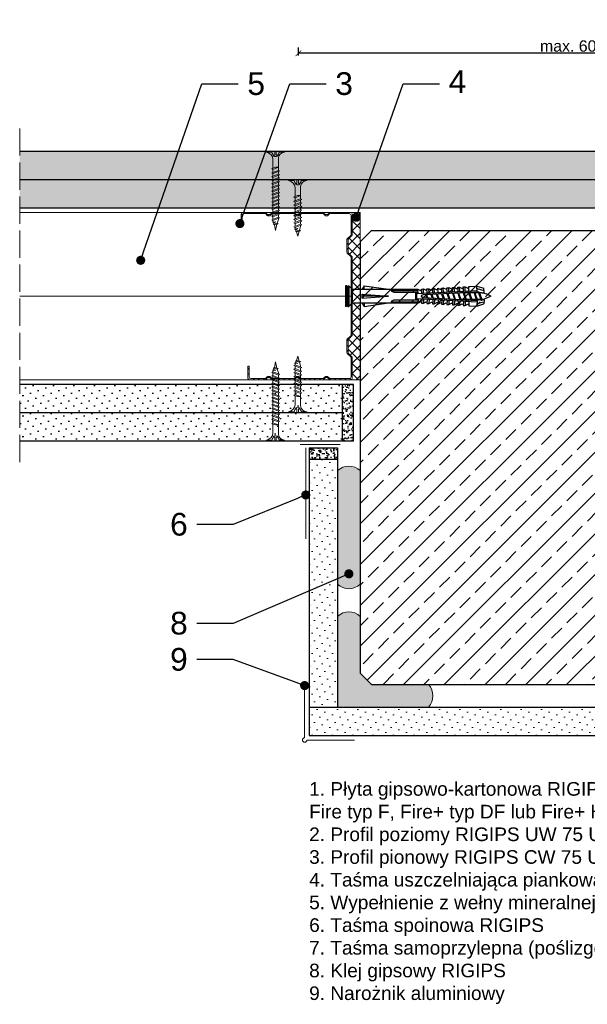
# Model space of a CAD drawing. Header units: millimetres. Extents: x 1245 to 3706, y 234 to 1605.
# Tile 4 of 9: x 2212 to 2462, y 234 to 668. Entities that reach past the tile are written whole.
import ezdxf
from ezdxf import colors
from ezdxf.entities.mleader import LeaderData, LeaderLine
from ezdxf.math import Vec2, Vec3

# ---------------------------------------------------------------- set-up
doc = ezdxf.new("R2010")
doc.units = ezdxf.units.MM
doc.linetypes.add('ACAD_ISO02W100', pattern=[15, 12, -3])
for name, color, linetype, lineweight in [('_ISOVER WELNA', 7, 'BATTING', 9), ('_RIGIPS AKCESORIA', 7, 'Continuous', 18), ('_RIGIPS G-K', 7, 'Continuous', 25), ('_RIGIPS PROFIL', 7, 'Continuous', 18), ('KRESKOWANIE', 7, 'Continuous', 9), ('OPISY', 7, 'Continuous', 9), ('PRZERYWANA', 7, 'ACAD_ISO02W100', 9), ('WYMIARY', 7, 'Continuous', 25)]:
    doc.layers.add(name, color=color, linetype=linetype, lineweight=lineweight)
doc.styles.get("Standard").update_dxf_attribs({"font": 'arial.ttf'})
doc.linetypes.add('BATTING', pattern='A,0.00254,-2.54,[134,ltypeshp.shx,S=2.54,R=0,X=-2.54,Y=0],-5.08,[134,ltypeshp.shx,S=2.54,R=180,X=2.54,Y=0],-2.54', length=10.16254)
doc.dimstyles.new('ISO-25', dxfattribs={"dimtxt": 5, "dimasz": 2.5, "dimexe": 2.5, "dimexo": 0.625, "dimtad": 1, "dimtxsty": 'Standard', "dimblk": 'ARCHTICK', "dimcen": 2.5, "dimadec": 0, "dimazin": 0, "dimtfac": 1, "dimtmove": 0, "dimatfit": 3, "dimfxl": 1, "dimfxlon": 1, "dimarcsym": 0})
pattern_1 = [(315, (4656.8025, -482.068), (-1.122532, -3.367596), [0, -3.175])]
pattern_2 = [(225, (366.3958, -349.3356), (1.122532, -3.367596), [0, -3.175])]
pattern_3 = [(225, (966.3958, -949.3356), (1.122532, -3.367596), [0, -3.175])]

# ---------------------------------------------------------------- blocks, each defined once
blk = doc.blocks.new('TN 25')
at = {"layer": '_RIGIPS AKCESORIA'}
for p, q in [((0, -0.84), (0, 7.16)), ((0, 7.16), (0.46, 7.16)), ((0.46, 4.78), (0, 4.78)), ((0.46, 7.16), (0.46, 4.78)), ((3.02, 4.46), (8.47, 4.46)), ((7.12, 4.46), (7.12, 3.18)), ((8.03, 2.01), (7.12, 4.46)), ((8.47, 4.46), (8.79, 5)), ((9.61, 1.51), (8.47, 4.46)), ((8.79, 5), (9.93, 2.01)), ((9, 4.46), (10.1, 4.46)), ((10.1, 4.46), (10.41, 5)), ((11.23, 1.51), (10.1, 4.46)), ((10.41, 5), (11.56, 2.01)), ((10.62, 4.46), (11.67, 4.46)), ((11.67, 4.46), (11.99, 5)), ((12.81, 1.51), (11.67, 4.46)), ((11.99, 5), (13.14, 2.01)), ((12.2, 4.46), (13.21, 4.46)), ((13.21, 4.46), (13.52, 5)), ((14.34, 1.51), (13.21, 4.46)), ((13.52, 5), (14.67, 2.01)), ((13.73, 4.46), (14.8, 4.46)), ((14.8, 4.46), (15.12, 5)), ((15.94, 1.51), (14.8, 4.46)), ((15.12, 5), (16.26, 2.01)), ((15.33, 4.46), (16.42, 4.46)), ((16.42, 4.46), (16.73, 5)), ((17.55, 1.51), (16.42, 4.46)), ((16.73, 5), (17.88, 2.01)), ((16.94, 4.46), (17.99, 4.46)), ((17.99, 4.46), (18.31, 5)), ((19.13, 1.51), (17.99, 4.46)), ((18.31, 5), (19.45, 2.01)), ((18.52, 4.46), (19.68, 4.46)), ((19.68, 4.46), (20, 5)), ((20.82, 1.51), (19.68, 4.46)), ((20, 5), (21.14, 2.01)), ((20.21, 4.46), (20.7, 4.46)), ((20.7, 4.46), (22.28, 3.98)), ((22.28, 3.98), (22.56, 4.37)), ((22.56, 4.37), (23.03, 2.71)), ((0, 3.5), (1.77, 3.5)), ((0, 2.83), (1.77, 2.83)), ((0.46, 1.64), (0, 1.64)), ((0.46, -0.84), (0.46, 1.64)), ((1.77, 3.5), (1.77, 4.2)), ((1.77, 2.83), (1.77, 2.18)), ((7.49, 2.01), (3.55, 2.01)), ((7.12, 3.18), (7.65, 1.53)), ((7.65, 1.53), (8.03, 2.01)), ((9.41, 2.01), (8.03, 2.01)), ((9.93, 2.01), (9.61, 1.51)), ((11.04, 2.01), (9.93, 2.01)), ((11.56, 2.01), (11.23, 1.51)), ((12.61, 2.01), (11.56, 2.01)), ((13.14, 2.01), (12.81, 1.51)), ((14.15, 2.01), (13.14, 2.01)), ((14.67, 2.01), (14.34, 1.51)), ((15.74, 2.01), (14.67, 2.01)), ((16.26, 2.01), (15.94, 1.51)), ((17.36, 2.01), (16.26, 2.01)), ((17.88, 2.01), (17.55, 1.51)), ((18.93, 2.01), (17.88, 2.01)), ((19.45, 2.01), (19.13, 1.51)), ((19.45, 2.01), (20.62, 2.01)), ((21.14, 2.01), (20.82, 1.51)), ((21.14, 2.01), (21.81, 2.12)), ((21.85, 1.83), (21.67, 3.28)), ((21.67, 3.28), (22.14, 2.4)), ((22.14, 2.4), (21.85, 1.83)), ((22.7, 2.36), (22.14, 2.4)), ((22.7, 2.36), (22.28, 3.98)), ((23.03, 2.71), (22.7, 2.36)), ((22.71, 3.85), (25, 3.24)), ((25, 3.24), (23.03, 2.71)), ((0, -0.84), (0.46, -0.84))]:
    blk.add_line(p, q, dxfattribs=at)
for centre, major_axis, ratio, start_param, end_param in [((3.09, 7.67), (0.17, 3.2), 0.826134, 1.773653, 3.180586), ((-0.04, 0.9), (0, 3.93), 0.848176, -0.720942, -0.151112), ((3.37, -1.57), (0.28, 3.57), 0.832181, 0.035984, 1.430787), ((-2.73, 15.91), (0, 14.76), 0.848176, 3.399396, 3.475072), ((0.59, 4.62), (0, 2.81), 0.848176, 3.475072, 3.862535), ((1.66, 3.18), (0, 0.895), 0.848176, -1.552777, -0.720942), ((1.66, 3.18), (0, 0.895), 0.848176, 3.862535, 4.730408)]:
    blk.add_ellipse(centre, major_axis=major_axis, ratio=ratio, start_param=start_param, end_param=end_param, dxfattribs=at)
blk = doc.blocks.new('TN 35')
at = {"layer": '_RIGIPS AKCESORIA'}
for p, q in [((0, -0.84), (0, 7.16)), ((0, 7.16), (0.46, 7.16)), ((0.46, 4.78), (0, 4.78)), ((0.46, 7.16), (0.46, 4.78)), ((3.02, 4.46), (8.47, 4.46)), ((7.12, 4.46), (7.12, 3.18)), ((8.03, 2.01), (7.12, 4.46)), ((8.47, 4.46), (8.79, 5)), ((9.61, 1.51), (8.47, 4.46)), ((8.79, 5), (9.93, 2.01)), ((9, 4.46), (10.1, 4.46)), ((10.1, 4.46), (10.41, 5)), ((11.23, 1.51), (10.1, 4.46)), ((10.41, 5), (11.56, 2.01)), ((10.62, 4.46), (11.67, 4.46)), ((11.67, 4.46), (11.99, 5)), ((12.81, 1.51), (11.67, 4.46)), ((11.99, 5), (13.14, 2.01)), ((12.2, 4.46), (13.21, 4.46)), ((13.21, 4.46), (13.52, 5)), ((14.34, 1.51), (13.21, 4.46)), ((13.52, 5), (14.67, 2.01)), ((13.73, 4.46), (14.8, 4.46)), ((14.8, 4.46), (15.12, 5)), ((15.94, 1.51), (14.8, 4.46)), ((15.12, 5), (16.26, 2.01)), ((15.33, 4.46), (16.42, 4.46)), ((16.42, 4.46), (16.73, 5)), ((17.55, 1.51), (16.42, 4.46)), ((16.73, 5), (17.88, 2.01)), ((16.94, 4.46), (17.99, 4.46)), ((17.99, 4.46), (18.31, 5)), ((19.13, 1.51), (17.99, 4.46)), ((18.31, 5), (19.45, 2.01)), ((18.52, 4.46), (19.57, 4.46)), ((19.57, 4.46), (19.88, 5)), ((20.7, 1.51), (19.57, 4.46)), ((19.88, 5), (21.03, 2.01)), ((20.09, 4.46), (21.14, 4.46)), ((21.14, 4.46), (21.46, 5)), ((22.28, 1.51), (21.14, 4.46)), ((21.46, 5), (22.6, 2.01)), ((21.67, 4.46), (22.72, 4.46)), ((22.72, 4.46), (23.03, 5)), ((23.85, 1.51), (22.72, 4.46)), ((23.03, 5), (24.18, 2.01)), ((23.24, 4.46), (24.29, 4.46)), ((24.29, 4.46), (24.61, 5)), ((25.43, 1.51), (24.29, 4.46)), ((24.61, 5), (25.75, 2.01)), ((24.81, 4.46), (25.87, 4.46)), ((25.87, 4.46), (26.18, 5)), ((27, 1.51), (25.87, 4.46)), ((26.18, 5), (27.33, 2.01)), ((26.39, 4.46), (27.44, 4.46)), ((27.44, 4.46), (27.76, 5)), ((28.58, 1.51), (27.44, 4.46)), ((27.76, 5), (28.9, 2.01)), ((27.96, 4.46), (29.13, 4.46)), ((29.13, 4.46), (29.45, 5)), ((30.27, 1.51), (29.13, 4.46)), ((29.45, 5), (30.59, 2.01)), ((29.65, 4.46), (30.15, 4.46)), ((30.15, 4.46), (31.73, 3.98)), ((31.73, 3.98), (32.01, 4.37)), ((32.01, 4.37), (32.48, 2.71)), ((0, 3.5), (1.77, 3.5)), ((0, 2.83), (1.77, 2.83)), ((0.46, 1.64), (0, 1.64)), ((0.46, -0.84), (0.46, 1.64)), ((1.77, 3.5), (1.77, 4.2)), ((1.77, 2.83), (1.77, 2.18)), ((7.49, 2.01), (3.55, 2.01)), ((7.12, 3.18), (7.65, 1.53)), ((7.65, 1.53), (8.03, 2.01)), ((9.41, 2.01), (8.03, 2.01)), ((9.93, 2.01), (9.61, 1.51)), ((11.04, 2.01), (9.93, 2.01)), ((11.56, 2.01), (11.23, 1.51)), ((12.61, 2.01), (11.56, 2.01)), ((13.14, 2.01), (12.81, 1.51)), ((14.15, 2.01), (13.14, 2.01)), ((14.67, 2.01), (14.34, 1.51)), ((15.74, 2.01), (14.67, 2.01)), ((16.26, 2.01), (15.94, 1.51)), ((17.36, 2.01), (16.26, 2.01)), ((17.88, 2.01), (17.55, 1.51)), ((18.93, 2.01), (17.84, 2.01)), ((19.45, 2.01), (19.13, 1.51)), ((20.51, 2.01), (19.41, 2.01)), ((21.03, 2.01), (20.7, 1.51)), ((22.08, 2.01), (20.99, 2.01)), ((22.6, 2.01), (22.28, 1.51)), ((23.66, 2.01), (22.56, 2.01)), ((24.18, 2.01), (23.85, 1.51)), ((25.23, 2.01), (24.14, 2.01)), ((25.75, 2.01), (25.43, 1.51)), ((26.81, 2.01), (25.71, 2.01)), ((27.33, 2.01), (27, 1.51)), ((28.38, 2.01), (27.33, 2.01)), ((28.9, 2.01), (28.58, 1.51)), ((28.9, 2.01), (30.07, 2.01)), ((30.59, 2.01), (30.27, 1.51)), ((30.59, 2.01), (31.26, 2.12)), ((31.3, 1.83), (31.12, 3.28)), ((31.12, 3.28), (31.59, 2.4)), ((31.59, 2.4), (31.3, 1.83)), ((32.15, 2.36), (31.59, 2.4)), ((32.15, 2.36), (31.73, 3.98)), ((32.48, 2.71), (32.15, 2.36)), ((32.16, 3.85), (35, 3.24)), ((35, 3.24), (32.48, 2.71)), ((0, -0.84), (0.46, -0.84))]:
    blk.add_line(p, q, dxfattribs=at)
for centre, major_axis, ratio, start_param, end_param in [((3.09, 7.67), (0.17, 3.2), 0.826134, 1.773653, 3.180586), ((-0.04, 0.9), (0, 3.93), 0.848176, -0.720942, -0.151112), ((3.37, -1.57), (0.28, 3.57), 0.832181, 0.035984, 1.430787), ((-2.73, 15.91), (0, 14.76), 0.848176, 3.399396, 3.475072), ((0.59, 4.62), (0, 2.81), 0.848176, 3.475072, 3.862535), ((1.66, 3.18), (0, 0.895), 0.848176, -1.552777, -0.720942), ((1.66, 3.18), (0, 0.895), 0.848176, 3.862535, 4.730408)]:
    blk.add_ellipse(centre, major_axis=major_axis, ratio=ratio, start_param=start_param, end_param=end_param, dxfattribs=at)
blk = doc.blocks.new('CW 75 ULTRASTIL')
h = blk.add_hatch()
h.set_pattern_fill('ANSI31', color=256, scale=0.5, style=0)
h.paths.add_polyline_path([(106.07, 103.31, -0.414214), (106.87, 104.11), (115.19, 104.11, -0.198912), (115.55, 103.96), (116.25, 103.25, 0.198912), (116.61, 103.11), (117.19, 103.11, 0.198912), (117.55, 103.25), (118.25, 103.96, -0.198912), (118.61, 104.11), (127.89, 104.11, -0.198912), (128.25, 103.96), (128.95, 103.25, 0.198912), (129.31, 103.11), (129.89, 103.11, 0.198912), (130.25, 103.25), (130.95, 103.96, -0.198912), (131.31, 104.11), (140.59, 104.11, -0.198912), (140.95, 103.96), (141.65, 103.25, 0.198912), (142.01, 103.11), (142.59, 103.11, 0.198912), (142.95, 103.25), (143.65, 103.96, -0.198912), (144.01, 104.11), (153.17, 104.11, -0.414214), (153.97, 103.31), (153.97, 98.66), (154.52, 98.66), (154.52, 103.86, 0.414214), (153.72, 104.66), (144.01, 104.66, 0.198912), (143.65, 104.51), (142.95, 103.8, -0.198912), (142.59, 103.66), (142.01, 103.66, -0.198912), (141.65, 103.8), (140.95, 104.51, 0.198912), (140.59, 104.66), (131.31, 104.66, 0.198912), (130.95, 104.51), (130.25, 103.8, -0.198912), (129.89, 103.66), (129.31, 103.66, -0.198912), (128.95, 103.8), (128.25, 104.51, 0.198912), (127.89, 104.66), (118.61, 104.66, 0.198912), (118.25, 104.51), (117.55, 103.8, -0.198912), (117.19, 103.66), (116.61, 103.66, -0.198912), (116.25, 103.8), (115.55, 104.51, 0.198912), (115.19, 104.66), (106.32, 104.66, 0.414214), (105.52, 103.86), (105.52, 94.86, 0.198912), (105.67, 94.51), (107.17, 93, -0.198912), (107.32, 92.65), (107.32, 87.06, -0.198912), (107.17, 86.71), (105.67, 85.2, 0.198912), (105.52, 84.85), (105.52, 50.66, 0.198912), (105.67, 50.31), (107.17, 48.8, -0.198912), (107.32, 48.45), (107.32, 42.86, -0.198912), (107.17, 42.51), (105.67, 41, 0.198912), (105.52, 40.65), (105.52, 31.66, 0.414214), (106.32, 30.86), (115.19, 30.86, 0.198912), (115.55, 31), (116.25, 31.71, -0.198912), (116.61, 31.86), (117.19, 31.86, -0.198912), (117.55, 31.71), (118.25, 31, 0.198912), (118.61, 30.86), (127.89, 30.86, 0.198912), (128.25, 31), (128.95, 31.71, -0.198912), (129.31, 31.86), (129.89, 31.86, -0.198912), (130.25, 31.71), (130.95, 31, 0.198912), (131.31, 30.86), (140.59, 30.86, 0.198912), (140.95, 31), (141.65, 31.71, -0.198912), (142.01, 31.86), (142.59, 31.86, -0.198912), (142.95, 31.71), (143.65, 31, 0.198912), (144.01, 30.86), (150.72, 30.86, 0.414214), (151.52, 31.66), (151.52, 36.86), (150.97, 36.86), (150.97, 32.21, -0.414214), (150.17, 31.41), (144.01, 31.41, -0.198912), (143.65, 31.55), (142.95, 32.26, 0.198912), (142.59, 32.41), (142.01, 32.41, 0.198912), (141.65, 32.26), (140.95, 31.55, -0.198912), (140.59, 31.41), (131.31, 31.41, -0.198912), (130.95, 31.55), (130.25, 32.26, 0.198912), (129.89, 32.41), (129.31, 32.41, 0.198912), (128.95, 32.26), (128.25, 31.55, -0.198912), (127.89, 31.41), (118.61, 31.41, -0.198912), (118.25, 31.55), (117.55, 32.26, 0.198912), (117.19, 32.41), (116.61, 32.41, 0.198912), (116.25, 32.26), (115.55, 31.55, -0.198912), (115.19, 31.41), (106.87, 31.41, -0.414214), (106.07, 32.21), (106.07, 40.65, -0.198912), (106.22, 41), (107.72, 42.51, 0.198912), (107.87, 42.86), (107.87, 48.45, 0.198912), (107.72, 48.8), (106.22, 50.31, -0.198912), (106.07, 50.66), (106.07, 84.85, -0.198912), (106.22, 85.2), (107.72, 86.71, 0.198912), (107.87, 87.06), (107.87, 92.65, 0.198912), (107.72, 93), (106.22, 94.51, -0.198912), (106.07, 94.86)])
at = {"layer": '_RIGIPS PROFIL'}
for p, q in [((115.19, 104.66), (106.32, 104.66)), ((115.55, 104.51), (116.25, 103.8)), ((118.25, 104.51), (117.55, 103.8)), ((127.89, 104.66), (118.61, 104.66)), ((128.25, 104.51), (128.95, 103.8)), ((130.95, 104.51), (130.25, 103.8)), ((131.31, 104.66), (140.59, 104.66)), ((140.95, 104.51), (141.65, 103.8)), ((143.65, 104.51), (142.95, 103.8)), ((153.72, 104.66), (144.01, 104.66)), ((105.52, 103.86), (105.52, 94.86)), ((106.07, 103.31), (106.07, 94.86)), ((115.19, 104.11), (106.87, 104.11)), ((115.55, 103.96), (116.25, 103.25)), ((117.19, 103.66), (116.61, 103.66)), ((117.19, 103.11), (116.61, 103.11)), ((118.25, 103.96), (117.55, 103.25)), ((127.89, 104.11), (118.61, 104.11)), ((128.25, 103.96), (128.95, 103.25)), ((129.89, 103.66), (129.31, 103.66)), ((129.89, 103.11), (129.31, 103.11)), ((130.95, 103.96), (130.25, 103.25)), ((131.31, 104.11), (140.59, 104.11)), ((140.95, 103.96), (141.65, 103.25)), ((142.59, 103.66), (142.01, 103.66)), ((142.59, 103.11), (142.01, 103.11)), ((143.65, 103.96), (142.95, 103.25)), ((153.17, 104.11), (144.01, 104.11)), ((153.97, 98.66), (153.97, 103.31)), ((154.52, 98.66), (154.52, 103.86)), ((153.97, 98.66), (154.52, 98.66)), ((107.17, 93), (105.67, 94.51)), ((107.72, 93), (106.22, 94.51)), ((107.32, 92.65), (107.32, 87.06)), ((107.87, 92.65), (107.87, 87.06)), ((105.52, 84.85), (105.52, 50.66)), ((107.17, 86.71), (105.67, 85.2)), ((106.07, 84.85), (106.07, 50.66)), ((107.72, 86.71), (106.22, 85.2)), ((107.17, 48.8), (105.67, 50.31)), ((107.72, 48.8), (106.22, 50.31)), ((107.32, 42.86), (107.32, 48.45)), ((107.87, 42.86), (107.87, 48.45)), ((105.52, 31.66), (105.52, 40.65)), ((107.17, 42.51), (105.67, 41)), ((106.07, 32.21), (106.07, 40.65)), ((107.72, 42.51), (106.22, 41)), ((150.97, 36.86), (150.97, 32.21)), ((150.97, 36.86), (151.52, 36.86)), ((151.52, 36.86), (151.52, 31.66)), ((115.19, 30.86), (106.32, 30.86)), ((115.19, 31.41), (106.87, 31.41)), ((115.55, 31.55), (116.25, 32.26)), ((115.55, 31), (116.25, 31.71)), ((117.19, 32.41), (116.61, 32.41)), ((117.19, 31.86), (116.61, 31.86)), ((118.25, 31.55), (117.55, 32.26)), ((118.25, 31), (117.55, 31.71)), ((127.89, 31.41), (118.61, 31.41)), ((127.89, 30.86), (118.61, 30.86)), ((128.25, 31.55), (128.95, 32.26)), ((128.25, 31), (128.95, 31.71)), ((129.89, 32.41), (129.31, 32.41)), ((129.89, 31.86), (129.31, 31.86)), ((130.95, 31.55), (130.25, 32.26)), ((130.95, 31), (130.25, 31.71)), ((131.31, 31.41), (140.59, 31.41)), ((131.31, 30.86), (140.59, 30.86)), ((140.95, 31.55), (141.65, 32.26)), ((140.95, 31), (141.65, 31.71)), ((142.59, 32.41), (142.01, 32.41)), ((142.59, 31.86), (142.01, 31.86)), ((143.65, 31.55), (142.95, 32.26)), ((143.65, 31), (142.95, 31.71)), ((150.17, 31.41), (144.01, 31.41)), ((150.72, 30.86), (144.01, 30.86))]:
    blk.add_line(p, q, dxfattribs=at)
for centre, radius, start, end in [((106.32, 103.86), 0.8, 90, 180), ((115.19, 104.16), 0.5, 45, 90), ((118.61, 104.16), 0.5, 90, 135), ((127.89, 104.16), 0.5, 45, 90), ((131.31, 104.16), 0.5, 90, 135), ((140.59, 104.16), 0.5, 45, 90), ((144.01, 104.16), 0.5, 90, 135), ((153.72, 103.86), 0.8, 0, 90), ((106.87, 103.31), 0.8, 90, 180), ((115.19, 103.61), 0.5, 45, 90), ((116.61, 104.16), 0.5, 225, 270), ((116.61, 103.61), 0.5, 225, 270), ((117.19, 104.16), 0.5, 270, 315), ((117.19, 103.61), 0.5, 270, 315), ((118.61, 103.61), 0.5, 90, 135), ((127.89, 103.61), 0.5, 45, 90), ((129.31, 104.16), 0.5, 225, 270), ((129.31, 103.61), 0.5, 225, 270), ((129.89, 104.16), 0.5, 270, 315), ((129.89, 103.61), 0.5, 270, 315), ((131.31, 103.61), 0.5, 90, 135), ((140.59, 103.61), 0.5, 45, 90), ((142.01, 104.16), 0.5, 225, 270), ((142.01, 103.61), 0.5, 225, 270), ((142.59, 104.16), 0.5, 270, 315), ((142.59, 103.61), 0.5, 270, 315), ((144.01, 103.61), 0.5, 90, 135), ((153.17, 103.31), 0.8, 0, 90), ((106.02, 94.86), 0.5, 180, 225), ((106.57, 94.86), 0.5, 180, 225), ((106.82, 92.65), 0.5, 0, 45), ((107.37, 92.65), 0.5, 0, 45), ((106.82, 87.06), 0.5, 315, 0), ((107.37, 87.06), 0.5, 315, 0), ((106.02, 84.85), 0.5, 135, 180), ((106.57, 84.85), 0.5, 135, 180), ((106.02, 50.66), 0.5, 180, 225), ((106.57, 50.66), 0.5, 180, 225), ((106.82, 48.45), 0.5, 0, 45), ((107.37, 48.45), 0.5, 0, 45), ((106.02, 40.65), 0.5, 135, 180), ((106.57, 40.65), 0.5, 135, 180), ((106.82, 42.86), 0.5, 315, 0), ((107.37, 42.86), 0.5, 315, 0), ((106.32, 31.66), 0.8, 180, 270), ((106.87, 32.21), 0.8, 180, 270), ((115.19, 31.91), 0.5, 270, 315), ((115.19, 31.36), 0.5, 270, 315), ((116.61, 31.91), 0.5, 90, 135), ((116.61, 31.36), 0.5, 90, 135), ((117.19, 31.91), 0.5, 45, 90), ((117.19, 31.36), 0.5, 45, 90), ((118.61, 31.91), 0.5, 225, 270), ((118.61, 31.36), 0.5, 225, 270), ((127.89, 31.91), 0.5, 270, 315), ((127.89, 31.36), 0.5, 270, 315), ((129.31, 31.91), 0.5, 90, 135), ((129.31, 31.36), 0.5, 90, 135), ((129.89, 31.91), 0.5, 45, 90), ((129.89, 31.36), 0.5, 45, 90), ((131.31, 31.91), 0.5, 225, 270), ((131.31, 31.36), 0.5, 225, 270), ((140.59, 31.91), 0.5, 270, 315), ((140.59, 31.36), 0.5, 270, 315), ((142.01, 31.91), 0.5, 90, 135), ((142.01, 31.36), 0.5, 90, 135), ((142.59, 31.91), 0.5, 45, 90), ((142.59, 31.36), 0.5, 45, 90), ((144.01, 31.91), 0.5, 225, 270), ((144.01, 31.36), 0.5, 225, 270), ((150.17, 32.21), 0.8, 270, 0), ((150.72, 31.66), 0.8, 270, 0)]:
    blk.add_arc(centre, radius, start, end, dxfattribs=at)
blk = doc.blocks.new('kolek rozprezny komplet 60')
for p, q in [((390.66, 217.01), (390.76, 218.91)), ((393.15, 216.88), (390.66, 217.01)), ((393.75, 218.75), (390.71, 217.96)), ((393.81, 219.85), (390.76, 218.91)), ((391.67, 216.95), (392.67, 216.95)), ((392.67, 216.95), (391.67, 213.95)), ((392.67, 216.95), (392.07, 213.95)), ((393.07, 216.95), (392.07, 213.95)), ((392.67, 216.95), (393.04, 217.45)), ((393.07, 216.95), (393.04, 217.45)), ((393.07, 216.95), (394.67, 216.95)), ((394.67, 216.95), (393.67, 213.95)), ((393.68, 217.35), (393.81, 219.85)), ((417.38, 216.11), (393.68, 217.35)), ((420.47, 216.55), (393.71, 217.95)), ((397.41, 219.66), (393.81, 219.85)), ((394.67, 216.95), (394.07, 213.95)), ((395.07, 216.95), (394.07, 213.95)), ((394.67, 216.95), (394.92, 217.29)), ((395.07, 216.95), (395.05, 217.28)), ((395.07, 216.95), (397.07, 216.95)), ((397.07, 216.95), (396.07, 213.95)), ((397.07, 216.95), (396.47, 213.95)), ((397.47, 216.95), (396.47, 213.95)), ((397.07, 216.95), (397.23, 217.17)), ((397.31, 217.76), (397.41, 219.66)), ((397.47, 216.95), (397.46, 217.16)), ((397.47, 216.95), (399.47, 216.95)), ((397.67, 217.14), (397.71, 217.74)), ((399, 219.58), (397.82, 218.98)), ((398.47, 217.1), (398.5, 217.7)), ((399.47, 216.95), (398.47, 213.95)), ((399.47, 216.95), (398.87, 213.95)), ((399.87, 216.95), (398.87, 213.95)), ((398.9, 217.68), (399, 219.58)), ((399.8, 219.54), (399, 219.58)), ((399.47, 216.95), (399.55, 217.05)), ((399.7, 217.64), (399.8, 219.54)), ((399.87, 216.95), (399.87, 217.03)), ((399.87, 216.95), (401.38, 216.95)), ((400.07, 217.02), (400.1, 217.62)), ((401.4, 219.45), (400.22, 218.85)), ((400.87, 216.98), (400.9, 217.58)), ((401.87, 216.92), (400.87, 213.95)), ((401.87, 216.92), (401.27, 213.95)), ((401.3, 217.56), (401.4, 219.45)), ((402.2, 219.41), (401.4, 219.45)), ((402.1, 217.51), (402.2, 219.41)), ((402.47, 216.89), (402.5, 217.49)), ((403.8, 219.33), (402.61, 218.72)), ((403.27, 216.85), (403.3, 217.45)), ((403.7, 217.43), (403.8, 219.33)), ((404.6, 219.29), (403.8, 219.33)), ((404.5, 217.39), (404.6, 219.29)), ((404.86, 216.77), (404.9, 217.37)), ((406.19, 219.2), (405.01, 218.6)), ((405.66, 216.73), (405.69, 217.32)), ((406.09, 217.3), (406.19, 219.2)), ((406.99, 219.16), (406.19, 219.2)), ((406.89, 217.26), (406.99, 219.16)), ((407.26, 216.64), (407.29, 217.24)), ((408.59, 219.08), (407.41, 218.47)), ((408.06, 216.6), (408.09, 217.2)), ((408.49, 217.18), (408.59, 219.08)), ((409.39, 219.03), (408.59, 219.08)), ((409.29, 217.14), (409.39, 219.03)), ((409.66, 216.52), (409.69, 217.12)), ((410.99, 218.95), (409.8, 218.35)), ((410.46, 216.47), (410.49, 217.07)), ((410.89, 217.05), (410.99, 218.95)), ((412.59, 218.87), (411.4, 218.26)), ((412.05, 216.39), (412.09, 216.99)), ((412.49, 216.97), (412.59, 218.87)), ((413.38, 218.82), (412.59, 218.87)), ((412.85, 216.35), (412.89, 216.95)), ((413.28, 216.93), (413.38, 218.82)), ((414.98, 218.74), (413.8, 218.14)), ((414.88, 216.84), (414.98, 218.74)), ((415.78, 218.7), (414.98, 218.74)), ((415.68, 216.8), (415.78, 218.7)), ((417.38, 218.62), (416.2, 218.01)), ((417.28, 216.72), (417.38, 218.62)), ((418.18, 218.57), (417.38, 218.62)), ((418.08, 216.68), (418.18, 218.57)), ((419.78, 218.49), (418.59, 217.89)), ((419.68, 216.59), (419.78, 218.49)), ((430.17, 217.15), (419.71, 217.15)), ((431.37, 217.95), (419.75, 217.95)), ((448.67, 218.45), (419.77, 218.45)), ((420.47, 217.15), (420.47, 213.75)), ((420.67, 217.15), (420.67, 213.75)), ((420.87, 217.15), (420.87, 213.75)), ((443.47, 219.95), (432.8, 218.45)), ((443.47, 218.45), (443.47, 219.95)), ((443.47, 219.95), (444.34, 218.45)), ((450.17, 219.95), (448.67, 218.45)), ((448.67, 218.45), (448.67, 212.45)), ((448.67, 216.95), (448.67, 213.95)), ((450.17, 219.95), (450.17, 210.95)), ((450.67, 219.95), (450.17, 219.95)), ((450.67, 219.95), (450.67, 210.95)), ((450.67, 219.35), (451.17, 219.95)), ((451.17, 219.95), (451.67, 219.95)), ((451.17, 219.95), (451.17, 210.95)), ((451.67, 219.95), (451.67, 210.95)), ((393.15, 214.02), (390.66, 213.89)), ((390.66, 213.89), (390.76, 211.99)), ((393.75, 212.15), (390.71, 212.94)), ((391.67, 213.95), (391.71, 213.45)), ((391.71, 213.45), (392.07, 213.95)), ((392.07, 213.95), (393.67, 213.95)), ((393.67, 213.95), (393.7, 213.55)), ((417.38, 214.79), (393.68, 213.55)), ((393.68, 213.55), (393.81, 211.05)), ((420.47, 214.35), (393.71, 212.95)), ((393.78, 213.55), (394.07, 213.95)), ((394.07, 213.95), (396.07, 213.95)), ((396.07, 213.95), (396.09, 213.67)), ((396.28, 213.68), (396.47, 213.95)), ((396.47, 213.95), (398.47, 213.95)), ((397.31, 213.14), (397.41, 211.24)), ((397.67, 213.76), (397.71, 213.16)), ((398.47, 213.95), (398.48, 213.8)), ((398.47, 213.8), (398.5, 213.2)), ((398.77, 213.81), (398.87, 213.95)), ((398.87, 213.95), (400.87, 213.95)), ((398.9, 213.22), (399, 211.32)), ((399.7, 213.26), (399.8, 211.36)), ((400.07, 213.88), (400.1, 213.28)), ((400.87, 213.95), (400.88, 213.92)), ((400.87, 213.92), (400.9, 213.32)), ((402.26, 216.9), (401.27, 213.95)), ((401.27, 213.95), (401.38, 213.95)), ((401.27, 213.94), (401.27, 213.95)), ((401.3, 213.35), (401.4, 211.45)), ((402.1, 213.39), (402.2, 211.49)), ((402.47, 214.01), (402.5, 213.41)), ((403.27, 214.05), (403.3, 213.45)), ((404.22, 216.8), (403.31, 214.05)), ((404.24, 216.8), (403.7, 214.07)), ((403.7, 213.47), (403.8, 211.57)), ((404.62, 216.78), (403.72, 214.07)), ((404.5, 213.51), (404.6, 211.62)), ((404.86, 214.13), (404.9, 213.53)), ((405.66, 214.17), (405.69, 213.58)), ((406.58, 216.68), (405.75, 214.18)), ((406.09, 213.6), (406.19, 211.7)), ((406.62, 216.68), (406.12, 214.2)), ((406.98, 216.66), (406.16, 214.2)), ((406.89, 213.64), (406.99, 211.74)), ((407.26, 214.26), (407.29, 213.66)), ((408.06, 214.3), (408.09, 213.7)), ((408.94, 216.55), (408.19, 214.31)), ((408.49, 213.72), (408.59, 211.82)), ((408.99, 216.55), (408.55, 214.33)), ((409.34, 216.53), (408.6, 214.33)), ((409.29, 213.76), (409.39, 211.87)), ((409.66, 214.38), (409.69, 213.79)), ((410.46, 214.43), (410.49, 213.83)), ((411.3, 216.43), (410.64, 214.44)), ((410.89, 213.85), (410.99, 211.95)), ((411.37, 216.43), (410.98, 214.45)), ((411.69, 216.41), (411.04, 214.46)), ((412.59, 212.03), (411.4, 212.64)), ((412.05, 214.51), (412.09, 213.91)), ((412.49, 213.93), (412.59, 212.03)), ((412.85, 214.55), (412.89, 213.95)), ((413.66, 216.31), (413.08, 214.56)), ((413.28, 213.97), (413.38, 212.08)), ((413.75, 216.3), (413.4, 214.58)), ((414.05, 216.29), (413.49, 214.58)), ((414.98, 212.16), (413.8, 212.76)), ((414.45, 216.27), (414.48, 216.86)), ((414.45, 214.64), (414.48, 214.04)), ((414.88, 214.06), (414.98, 212.16)), ((415.25, 216.22), (415.28, 216.82)), ((415.25, 214.68), (415.28, 214.08)), ((416.02, 216.18), (415.52, 214.69)), ((415.68, 214.1), (415.78, 212.2)), ((416.12, 216.18), (415.83, 214.71)), ((416.41, 216.16), (415.93, 214.71)), ((417.38, 212.29), (416.2, 212.89)), ((417.28, 214.18), (417.38, 212.29)), ((418.22, 215.58), (418.01, 214.95)), ((418.08, 214.22), (418.18, 212.33)), ((419.78, 212.41), (418.59, 213.01)), ((419.68, 214.31), (419.78, 212.41)), ((430.17, 213.75), (419.71, 213.75)), ((431.37, 212.95), (419.75, 212.95)), ((444.34, 216.37), (432.8, 215.45)), ((432.8, 215.45), (443.47, 215.45)), ((444.34, 214.53), (432.8, 215.45)), ((444.34, 216.37), (443.47, 215.45)), ((444.34, 214.53), (443.47, 215.45)), ((444.34, 214.53), (444.34, 216.37)), ((393.81, 211.05), (390.76, 211.99)), ((397.41, 211.24), (393.81, 211.05)), ((399, 211.32), (397.82, 211.93)), ((399.8, 211.36), (399, 211.32)), ((401.4, 211.45), (400.22, 212.05)), ((402.2, 211.49), (401.4, 211.45)), ((403.8, 211.57), (402.61, 212.18)), ((404.6, 211.62), (403.8, 211.57)), ((406.19, 211.7), (405.01, 212.3)), ((406.99, 211.74), (406.19, 211.7)), ((408.59, 211.82), (407.41, 212.43)), ((409.39, 211.87), (408.59, 211.82)), ((410.99, 211.95), (409.8, 212.55)), ((413.38, 212.08), (412.59, 212.03)), ((415.78, 212.2), (414.98, 212.16)), ((418.18, 212.33), (417.38, 212.29)), ((448.67, 212.45), (419.77, 212.45)), ((443.47, 210.95), (432.8, 212.45)), ((443.47, 212.45), (443.47, 210.95)), ((443.47, 210.95), (444.34, 212.45)), ((450.17, 210.95), (448.67, 212.45)), ((450.67, 210.95), (450.17, 210.95)), ((450.67, 211.55), (451.17, 210.95)), ((451.17, 210.95), (451.67, 210.95))]:
    blk.add_line(p, q)
for centre, radius, start, end in [((393.41, 206.24), 10.85, 99.2038, 121.9083), ((393.65, 216.85), 0.5, 87, 177), ((397.68, 219.24), 0.3, 177, 297), ((400.08, 219.12), 0.3, 177, 297), ((402.48, 218.99), 0.3, 177, 297), ((404.87, 218.87), 0.3, 177, 297), ((407.27, 218.74), 0.3, 177, 297), ((409.67, 218.61), 0.3, 177, 297), ((411.27, 218.53), 0.3, 177, 297), ((413.66, 218.41), 0.3, 177, 297), ((416.06, 218.28), 0.3, 177, 297), ((418.46, 218.15), 0.3, 177, 297), ((422.67, 216.95), 1, 90, 168.463), ((430.17, 218.45), 1.3, 270, 0), ((393.41, 224.66), 10.85, 238.0917, 260.7962), ((393.65, 214.05), 0.5, 183, 273), ((409.67, 212.29), 0.3, 63, 183), ((411.27, 212.37), 0.3, 63, 183), ((413.66, 212.5), 0.3, 63, 183), ((416.06, 212.62), 0.3, 63, 183), ((417.55, 215.45), 0.682, 255.8604, 104.1386), ((418.46, 212.75), 0.3, 63, 183), ((422.67, 213.95), 1, 191.537, 270), ((430.17, 212.45), 1.3, 0, 90), ((397.68, 211.66), 0.3, 63, 183), ((400.08, 211.78), 0.3, 63, 183), ((402.48, 211.91), 0.3, 63, 183), ((404.87, 212.03), 0.3, 63, 183), ((407.27, 212.16), 0.3, 63, 183)]:
    blk.add_arc(centre, radius, start, end)
blk = doc.blocks.new('naroznik')
at = {"layer": '_RIGIPS AKCESORIA'}
for p, q in [((430.5, 91.65), (451.5, 91.65)), ((429.5, 69.65), (429.5, 90.65))]:
    blk.add_line(p, q, dxfattribs=at)
blk.add_arc((429.5, 91.65), 1, 0, 270, dxfattribs=at)
blk = doc.blocks.new('_Dot')
at = {"color": 0, "linetype": 'ByBlock', "lineweight": -2}
blk.add_line((-0.5, 0), (-1, 0), dxfattribs=at)
at = {"color": 0, "linetype": 'ByBlock', "const_width": 0.5}
blk.add_lwpolyline([(-0.25, 0, 1), (0.25, 0, 1)], format="xyb", close=True, dxfattribs=at)
blk = doc.blocks.new('_ArchTick')
at = {"color": 0, "linetype": 'ByBlock', "const_width": 0.15}
blk.add_lwpolyline([(-0.5, -0.5), (0.5, 0.5)], dxfattribs=at)
blk = doc.blocks.new('*D30')
at = {"layer": 'Defpoints', "color": 0, "transparency": 16777216}
for p in [(2334.35, 653.21), (2334.35, 610.12), (2589.51, 610.12)]:
    blk.add_point(p, dxfattribs=at)
at = {"layer": 'WYMIARY', "color": 0, "lineweight": -2, "transparency": 16777216}
for p, q in [((2334.35, 652.21), (2334.35, 655.71)), ((2589.51, 652.21), (2589.51, 655.71)), ((2589.51, 653.21), (2334.35, 653.21))]:
    blk.add_line(p, q, dxfattribs=at)
at = {"layer": 'WYMIARY', "color": 0, "lineweight": -2, "transparency": 16777216, "xscale": 2.5, "yscale": 2.5, "zscale": 2.5, "rotation": 180}
blk.add_blockref('_ArchTick', (2334.35, 653.21), dxfattribs=at)
at = {"layer": 'WYMIARY', "color": 0, "lineweight": -2, "transparency": 16777216, "xscale": 2.5, "yscale": 2.5, "zscale": 2.5}
blk.add_blockref('_ArchTick', (2589.51, 653.21), dxfattribs=at)
at = {"layer": 'WYMIARY', "color": 0, "transparency": 16777216, "insert": (2461.93, 656.39), "char_height": 5, "attachment_point": 5}
blk.add_mtext('max. 600 mm', dxfattribs=at)

msp = doc.modelspace()

# ---------------------------------------------------------------- hatches: boundary and pattern name
at = {"layer": '_RIGIPS AKCESORIA'}
h = msp.add_hatch(dxfattribs=at)
h.set_pattern_fill('ANSI37', color=256, style=0)
h.set_pattern_definition([(135, (4306.8025, -493.668), (2.245064, 2.245064), []), (45, (4306.8025, -493.668), (2.245064, -2.245064), [])])
h.paths.add_polyline_path([(2358.099, 563.309, 0.1989124), (2357.953, 563.662), (2356.446, 565.169, -0.1989124), (2356.299, 565.523), (2356.299, 571.109, -0.1989124), (2356.446, 571.462), (2357.953, 572.969, 0.1989124), (2358.099, 573.323), (2358.099, 582.316, 0.4142136), (2357.299, 583.116), (2361.599, 583.116), (2361.599, 509.316), (2357.299, 509.316, 0.4142136), (2358.099, 510.116), (2358.099, 519.109, 0.1989124), (2357.953, 519.462), (2356.446, 520.969, -0.1989124), (2356.299, 521.323), (2356.299, 526.909, -0.1989124), (2356.446, 527.262), (2357.953, 528.769, 0.1989124), (2358.099, 529.123)])
at = {"layer": '_RIGIPS G-K'}
h = msp.add_hatch(dxfattribs=at)
h.set_pattern_fill('DOTS', color=256, scale=2, angle=225, style=0)
h.set_pattern_definition(pattern_1)
h.paths.add_polyline_path([(2211.599, 494.816), (2211.599, 507.316), (2353.599, 507.316), (2353.599, 494.816)])
h = msp.add_hatch(dxfattribs=at)
h.set_pattern_fill('AR-SAND', color=256, scale=0.05, style=0)
h.set_pattern_definition([(217.5, (4373.1359, 1597.6996), (0.0800016, -2.4470662), [0, -1.9304, 0, -2.159, 0, -2.06375]), (187.5, (4373.136, 1597.6996), (-2.2476164, -3.5841255), [0, -1.0414, 0, -1.7399, 0, -0.66675]), (147.5, (4374.698, 1597.6996), (-3.9549619, -0.007186), [0, -0.635, 0, -2.286, 0, -2.9845]), (137.5, (4374.698, 1597.6996), (-3.8177823, -1.1146466), [0, -0.3175, 0, -1.4986, 0, -1.7145])])
h.paths.add_polyline_path([(2353.599, 482.316), (2358.599, 482.316), (2358.599, 507.316), (2353.599, 507.316)])
h = msp.add_hatch(dxfattribs=at)
h.set_pattern_fill('DOTS', color=256, scale=2, angle=225, style=0)
h.set_pattern_definition(pattern_1)
h.paths.add_polyline_path([(2211.599, 482.316), (2211.599, 494.816), (2353.599, 494.816), (2353.599, 482.316)])
h = msp.add_hatch(dxfattribs=at)
h.set_pattern_fill('AR-SAND', color=256, scale=0.05, angle=90, style=0)
h.set_pattern_definition([(307.5, (1236.2153, 2493.8525), (2.4470662, 0.0800016), [0, -1.9304, 0, -2.159, 0, -2.06375]), (277.5, (1236.2153, 2493.8525), (3.5841255, -2.2476164), [0, -1.0414, 0, -1.7399, 0, -0.66675]), (237.5, (1236.2153, 2495.4146), (0.007186, -3.9549619), [0, -0.635, 0, -2.286, 0, -2.9845]), (227.5, (1236.2153, 2495.4146), (1.1146466, -3.8177823), [0, -0.3175, 0, -1.4986, 0, -1.7145])])
h.paths.add_polyline_path([(2339.099, 479.316), (2339.099, 474.316), (2351.599, 474.316), (2351.599, 479.316)])
at = {"layer": 'KRESKOWANIE'}
h = msp.add_hatch(dxfattribs=at)
h.set_pattern_fill('DOTS', color=256, scale=2, angle=225, style=0)
h.set_pattern_definition(pattern_2)
h.paths.add_polyline_path([(2711.599, 610.116), (2211.599, 610.116), (2211.599, 597.616), (2711.599, 597.616)])
h = msp.add_hatch(dxfattribs=at)
h.set_pattern_fill('DOTS', color=256, scale=2, angle=225, style=0)
h.set_pattern_definition(pattern_2)
h.paths.add_polyline_path([(2711.599, 597.616), (2211.599, 597.616), (2211.599, 585.116), (2711.599, 585.116)])
h = msp.add_hatch(dxfattribs=at)
h.set_pattern_fill('ANSI33', color=256, scale=2, style=0)
h.set_pattern_definition([(45, (966.396, -949.336), (-8.980256, 8.980256), []), (45, (975.376, -949.336), (-8.980256, 8.980256), [6.35, -3.175])])
h.paths.add_polyline_path([(2561.599, 570.116), (2556.599, 575.116), (2366.599, 575.116), (2361.599, 570.116), (2361.599, 380.116), (2366.599, 375.116), (2556.599, 375.116), (2561.599, 380.116)])
h = msp.add_hatch(dxfattribs=at)
h.set_pattern_fill('DOTS', color=256, scale=2, angle=225, style=0)
h.set_pattern_definition(pattern_3)
h.paths.add_polyline_path([(2351.599, 474.316), (2339.099, 474.316), (2339.099, 365.116), (2351.599, 365.116)])
for points in [[(2361.599, 469.316, 0.4), (2351.599, 469.316), (2351.599, 419.316, 0.4), (2361.599, 419.316)], [(2351.599, 405.116, -0.4), (2361.599, 405.116), (2361.599, 380.116), (2366.599, 375.116), (2391.599, 375.116, -0.4), (2391.599, 365.116), (2351.599, 365.116)]]:
    msp.add_hatch(color=256, dxfattribs=at).paths.add_polyline_path(points)
h = msp.add_hatch(dxfattribs=at)
h.set_pattern_fill('DOTS', color=256, scale=2, angle=225, style=0)
h.set_pattern_definition(pattern_3)
h.paths.add_polyline_path([(2584.099, 365.116), (2339.099, 365.116), (2339.099, 352.616), (2584.099, 352.616)])

# ---------------------------------------------------------------- linework, layer by layer
for p, q in [((2361.599, 570.116), (2366.599, 575.116)), ((2366.599, 575.116), (2556.599, 575.116)), ((2361.599, 570.116), (2361.599, 380.116)), ((2366.599, 375.116), (2361.599, 380.116)), ((2366.599, 375.116), (2556.599, 375.116))]:
    msp.add_line(p, q)
at = {"layer": '_ISOVER WELNA', "ltscale": 3.6}
msp.add_line((2211.599, 546.216), (2357.549, 546.216), dxfattribs=at)
at = {"layer": '_RIGIPS AKCESORIA'}
for p, q in [((2352.699, 480.816), (2335.199, 480.816)), ((2337.599, 479.316), (2337.599, 439.316))]:
    msp.add_line(p, q, dxfattribs=at)
at = {"layer": '_RIGIPS G-K'}
for p, q in [((2211.599, 610.116), (2711.599, 610.116)), ((2211.599, 597.616), (2711.599, 597.616)), ((2211.599, 585.116), (2711.599, 585.116)), ((2358.599, 507.316), (2211.599, 507.316)), ((2353.599, 507.316), (2353.599, 482.316)), ((2358.599, 482.316), (2358.599, 507.316)), ((2353.599, 494.816), (2211.599, 494.816)), ((2358.599, 482.316), (2211.599, 482.316)), ((2339.099, 479.316), (2339.099, 352.616)), ((2339.099, 479.316), (2351.599, 479.316)), ((2351.599, 479.316), (2351.599, 365.116)), ((2339.099, 474.316), (2351.599, 474.316)), ((2339.099, 365.116), (2584.099, 365.116)), ((2339.099, 352.616), (2584.099, 352.616))]:
    msp.add_line(p, q, dxfattribs=at)
at = {"layer": '_RIGIPS PROFIL'}
for p, q in [((2361.599, 583.116), (2211.599, 583.116)), ((2361.599, 509.316), (2211.599, 509.316))]:
    msp.add_line(p, q, dxfattribs=at)
at = {"layer": 'KRESKOWANIE'}
msp.add_line((2361.599, 570.116), (2361.599, 583.116), dxfattribs=at)
for centre, start, end in [((2356.599, 464.066), 46.39718, 133.60282), ((2356.599, 424.566), 226.39718, 313.60282), ((2356.599, 399.866), 46.39718, 133.60282), ((2386.349, 370.116), 316.39718, 43.60282)]:
    msp.add_arc(centre, 7.25, start, end, dxfattribs=at)
at = {"layer": 'PRZERYWANA'}
msp.add_line((2211.599, 620.116), (2211.599, 472.316), dxfattribs=at)

# ---------------------------------------------------------------- block references
at = {"xscale": -1}
msp.add_blockref('kolek rozprezny komplet 60', (2806.774, 330.766), dxfattribs=at)
at = {"layer": '_RIGIPS AKCESORIA'}
for name, p, rotation in [('TN 35', (2321.076, 610.116), 270), ('TN 25', (2330.854, 597.616), 270), ('naroznik', (2428.754, -78.885), 90)]:
    msp.add_blockref(name, p, dxfattribs=dict(at, rotation=rotation))
at = {"layer": '_RIGIPS AKCESORIA', "xscale": -1, "rotation": 270}
for name, p in [('TN 35', (2321.076, 482.316)), ('TN 25', (2330.854, 494.816))]:
    msp.add_blockref(name, p, dxfattribs=at)
at = {"layer": '_RIGIPS PROFIL', "xscale": -1}
msp.add_blockref('CW 75 ULTRASTIL', (2463.619, 478.458), dxfattribs=at)

# ---------------------------------------------------------------- texts
at = {"insert": (2339.099, 332.093), "char_height": 6, "width": 262.25745, "attachment_point": 1}
msp.add_mtext('1. Płyta gipsowo-kartonowa RIGIPS PRO (4PRO) typ A, Hydro typ H2, Fire typ F, Fire+ typ DF lub Fire+ Hydro typ DFH2\\P2. Profil poziomy RIGIPS UW 75 ULTRASTIL\\P3. Profil pionowy RIGIPS CW 75 ULTRASTIL\\P4. Taśma uszczelniająca piankowa RIGIPS\\P5. Wypełnienie z wełny mineralnej szklanej lub skalnej\\P6. Taśma spoinowa RIGIPS\\P7. Taśma samoprzylepna (poślizgowa)\\P8. Klej gipsowy RIGIPS\\P9. Narożnik aluminiowy', dxfattribs=at)

# ---------------------------------------------------------------- dimensions: what is measured, and where the dimension line sits
at = {"layer": 'WYMIARY'}
dim = msp.add_linear_dim(base=(2334.353, 653.215), p1=(2589.513, 610.116), p2=(2334.353, 610.116), text='max. 600 mm', dimstyle='ISO-25', override={"dimtad": 3, "dimtmove": 2}, dxfattribs=at)
dim.commit()
dim.dimension.update_dxf_attribs({"geometry": '*D30', "text_midpoint": (2461.933, 656.393)})

# ---------------------------------------------------------------- leaders
at = {"layer": 'OPISY'}
ml = msp.add_multileader_mtext('Standard', dxfattribs=at)
ml.set_content('5', color=256)
ml.set_leader_properties()
ml.set_arrow_properties(name='DOT')
ml.build(insert=Vec2(0, 0))
ctx = ml.context
ctx.base_point, ctx.char_height, ctx.landing_gap_size, ctx.plane_origin = Vec3(2307.868, 639.776), 10, 4, Vec3(2115.279, 783.436)
notes = []
notes.append((ctx, [(0, (1, 1, 0), (2291.868, 639.776), (1, 0), 16, [(0, [(2264.887, 561.999)], 0, [])])]))
ctx.mtext.insert, ctx.mtext.flow_direction = Vec3(2311.868, 644.862), 5
ml = msp.add_multileader_mtext('Standard', dxfattribs=at)
ml.set_content('3', color=256)
ml.set_leader_properties()
ml.set_arrow_properties(name='DOT')
ml.build(insert=Vec2(0, 0))
ctx = ml.context
ctx.base_point, ctx.char_height, ctx.landing_gap_size, ctx.plane_origin = Vec3(2346.595, 639.776), 10, 4, Vec3(2154.006, 783.436)
notes.append((ctx, [(0, (1, 1, 0), (2330.595, 639.776), (1, 0), 16, [(0, [(2308.589, 578.187)], 0, [])])]))
ctx.mtext.insert, ctx.mtext.flow_direction = Vec3(2350.595, 644.865), 5
ml = msp.add_multileader_mtext('Standard', dxfattribs=at)
ml.set_content('4', color=256)
ml.set_leader_properties()
ml.set_arrow_properties(name='DOT')
ml.build(insert=Vec2(0, 0))
ctx = ml.context
ctx.base_point, ctx.char_height, ctx.landing_gap_size, ctx.plane_origin = Vec3(2396.529, 639.776), 10, 4, Vec3(2203.94, 783.436)
notes.append((ctx, [(0, (1, 1, 0), (2380.529, 639.776), (1, 0), 16, [(0, [(2359.83, 580.959)], 0, [])])]))
ctx.mtext.insert, ctx.mtext.flow_direction = Vec3(2400.529, 645.776), 5
ml = msp.add_multileader_mtext('Standard', dxfattribs=at)
ml.set_content('6', color=256)
ml.set_leader_properties()
ml.set_arrow_properties(name='DOT')
ml.build(insert=Vec2(0, 0))
ctx = ml.context
ctx.base_point, ctx.char_height, ctx.landing_gap_size, ctx.plane_origin = Vec3(2275.006, 445.622), 10, 4, Vec3(2482.197, 301.962)
ctx.text_align_type = 2
notes.append((ctx, [(0, (1, 1, 0), (2305.609, 445.622), (-1, 0), 16, [(0, [(2337.599, 458.611)], 0, [])])]))
ctx.mtext.insert, ctx.mtext.alignment, ctx.mtext.flow_direction = Vec3(2285.609, 450.707), 3, 5
ml = msp.add_multileader_mtext('Standard', dxfattribs=at)
ml.set_content('8', color=256)
ml.set_leader_properties()
ml.set_arrow_properties(name='DOT')
ml.build(insert=Vec2(0, 0))
ctx = ml.context
ctx.base_point, ctx.char_height, ctx.landing_gap_size, ctx.plane_origin = Vec3(2275.019, 402.031), 10, 4, Vec3(2482.197, 258.371)
ctx.text_align_type = 2
notes.append((ctx, [(0, (1, 1, 0), (2305.609, 402.031), (-1, 0), 16, [(0, [(2356.599, 423.861)], 0, [])])]))
ctx.mtext.insert, ctx.mtext.alignment, ctx.mtext.flow_direction = Vec3(2285.609, 407.116), 3, 5
ml = msp.add_multileader_mtext('Standard', dxfattribs=at)
ml.set_content('9', color=256)
ml.set_leader_properties()
ml.set_arrow_properties(name='DOT')
ml.build(insert=Vec2(0, 0))
ctx = ml.context
ctx.base_point, ctx.char_height, ctx.landing_gap_size, ctx.plane_origin = Vec3(2275.033, 386.095), 10, 4, Vec3(2482.197, 242.436)
ctx.text_align_type = 2
notes.append((ctx, [(0, (1, 1, 0), (2305.609, 386.095), (-1, 0), 16, [(0, [(2337.099, 374.616)], 0, [])])]))
ctx.mtext.insert, ctx.mtext.alignment, ctx.mtext.flow_direction = Vec3(2285.609, 391.181), 3, 5
for ctx, leaders in notes:
    for number, flags, end, landing, length, lines in leaders:
        leader = LeaderData()
        leader.index, (leader.has_last_leader_line, leader.has_dogleg_vector, leader.attachment_direction) = number, flags
        leader.last_leader_point, leader.dogleg_vector, leader.dogleg_length = Vec3(end), Vec3(landing), length
        for number, points, colour, breaks in lines:
            line = LeaderLine()
            line.index, line.vertices, line.color, line.breaks = number, Vec3.list(points), colors.encode_raw_color(colour), breaks
            leader.lines.append(line)
        ctx.leaders.append(leader)

doc.saveas('drawing.dxf')
